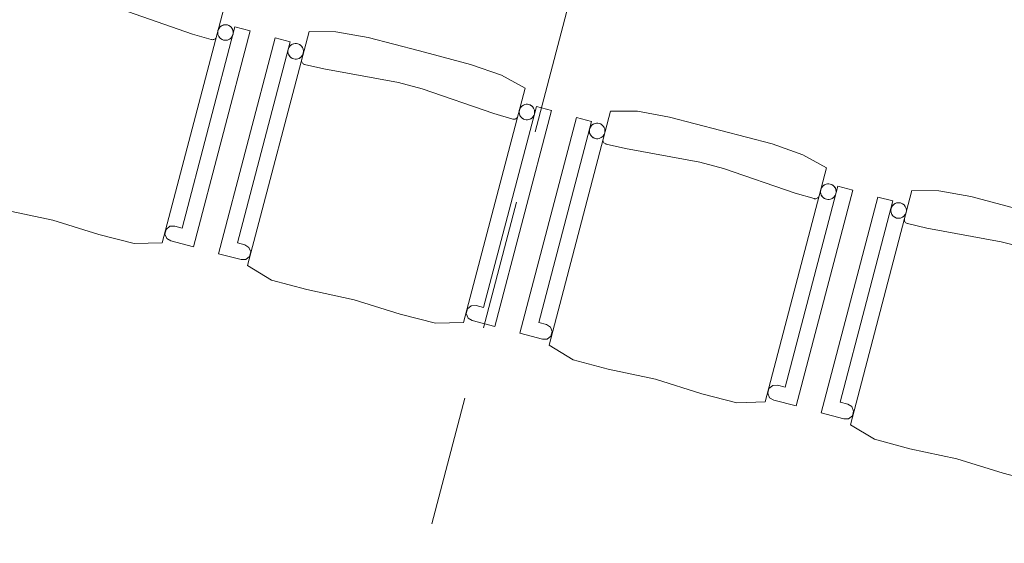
# Model space of a CAD drawing. Header units: millimetres. Extents: x -176817 to 18864955, y -12996033 to 201123.
# Tile 201 of 256: x 169781 to 171676, y -5132 to -4125. Entities that reach past the tile are written whole.
import ezdxf
from ezdxf.enums import TextEntityAlignment as Align

# ---------------------------------------------------------------- set-up
doc = ezdxf.new("R2010")
doc.units = ezdxf.units.MM
doc.header["$MEASUREMENT"] = 0
doc.linetypes.add('Przerywana długa', pattern=[390, 250, -140])
doc.layers.add('320-W Umeblowanie', color=7, linetype='Continuous')
doc.layers.add('410-K Osie', color=7, linetype='Continuous')
doc.styles.add('STYL_AUTOMATYCZNY_8', font='ARIALN.TTF')

# ---------------------------------------------------------------- blocks, each defined once
blk = doc.blocks.new('Krzesło 06 27[333]_2', base_point=(169576.7, -4445.8))
at = {"layer": '320-W Umeblowanie', "color": 254, "linetype": 'Continuous', "lineweight": 0, "true_color": 0xcccccc}
for p, q in [((169757.3, -3994.6), (169639, -4445.1)), ((169809.1, -3995.2), (169757.3, -3994.6)), ((169871, -4006.2), (169809.1, -3995.2)), ((169692, -4007), (169582.9, -4422.2)), ((169619.4, -4401.4), (169721, -4014.6)), ((169721, -4014.6), (169692, -4007)), ((169969.7, -4032.1), (169871, -4006.2)), ((170068.4, -4058), (169969.7, -4032.1)), ((169742.9, -4050.4), (169743, -4049)), ((169743, -4051.8), (169742.9, -4050.4)), ((169743.4, -4053.2), (169743, -4051.8)), ((169744, -4054.4), (169743.4, -4053.2)), ((169744.8, -4055.6), (169744, -4054.4)), ((169745.8, -4056.6), (169744.8, -4055.6)), ((169746.9, -4057.4), (169745.8, -4056.6)), ((169748.2, -4057.9), (169746.9, -4057.4)), ((169748.9, -4058.1), (169748.2, -4057.9)), ((169785.9, -4066.8), (169748.9, -4058.1)), ((169929.4, -4093.1), (169785.9, -4066.8)), ((170127.7, -4078.8), (170068.4, -4058)), ((169974.9, -4105.1), (169929.4, -4093.1)), ((170173.2, -4103.8), (170127.7, -4078.8)), ((170112.8, -4152.7), (169974.9, -4105.1)), ((170054.9, -4554.3), (170173.2, -4103.8)), ((170194.9, -4139.1), (170093.4, -4525.8)), ((170114.9, -4561.9), (170223.9, -4146.7)), ((170223.9, -4146.7), (170194.9, -4139.1)), ((170149.3, -4163.3), (170112.8, -4152.7)), ((170150, -4163.5), (170149.3, -4163.3)), ((170151.4, -4163.6), (170150, -4163.5)), ((170152.8, -4163.4), (170151.4, -4163.6)), ((170154.1, -4163.1), (170152.8, -4163.4)), ((170155.4, -4162.5), (170154.1, -4163.1)), ((170156.5, -4161.7), (170155.4, -4162.5)), ((170157.5, -4160.7), (170156.5, -4161.7)), ((169633.9, -4405.2), (169619.4, -4401.4)), ((169641.7, -4410.2), (169633.9, -4405.2)), ((169645.1, -4418.8), (169641.7, -4410.2)), ((169582.9, -4422.2), (169626.5, -4433.7)), ((169626.5, -4433.7), (169635.6, -4433.6)), ((169635.6, -4433.6), (169642.8, -4427.8)), ((169642.8, -4427.8), (169645.1, -4418.8)), ((169639, -4445.1), (169685.3, -4473.1)), ((169685.3, -4473.1), (169753, -4491.2)), ((169753, -4491.2), (169844, -4510.7)), ((169844, -4510.7), (169932.9, -4538.4)), ((170062.4, -4528.4), (170060.1, -4537.4)), ((170069.6, -4522.5), (170062.4, -4528.4)), ((170078.9, -4522), (170069.6, -4522.5)), ((170093.4, -4525.8), (170078.9, -4522)), ((169932.9, -4538.4), (170000.8, -4555.9)), ((170060.1, -4537.4), (170063.4, -4546)), ((170063.4, -4546), (170071.4, -4550.5)), ((170000.8, -4555.9), (170054.9, -4554.3)), ((170071.4, -4550.5), (170114.9, -4561.9))]:
    blk.add_line(p, q, dxfattribs=at)
at = {"layer": '320-W Umeblowanie', "color": 254, "linetype": 'Continuous', "lineweight": 0, "true_color": 0xcccccc, "flags": 128}
for points in [[(169639, -4445.1), (169685.3, -4473.1), (169753, -4491.2), (169844, -4510.7), (169932.9, -4538.4), (170000.8, -4555.9), (170054.9, -4554.3), (170173.2, -4103.8), (170127.7, -4078.8), (170068.4, -4058), (169969.7, -4032.1), (169871, -4006.2), (169809.1, -3995.2), (169757.3, -3994.6)], [(169582.9, -4422.2), (169626.5, -4433.7), (169635.6, -4433.6), (169642.8, -4427.8), (169645.1, -4418.8), (169641.7, -4410.2), (169633.9, -4405.2), (169619.4, -4401.4), (169721, -4014.6), (169692, -4007)], [(169735.5, -4018.4), (169732.9, -4018), (169730.3, -4018), (169727.7, -4018.5), (169725.3, -4019.4), (169723, -4020.7), (169721, -4022.4), (169719.4, -4024.4), (169718.1, -4026.7), (169717.2, -4029.1), (169716.8, -4031.7), (169716.8, -4034.3), (169717.2, -4036.9), (169718.1, -4039.3), (169719.5, -4041.6), (169721.1, -4043.6), (169723.2, -4045.3), (169725.4, -4046.6), (169727.9, -4047.4), (169730.5, -4047.9), (169733.1, -4047.9), (169735.7, -4047.4), (169738.1, -4046.5), (169740.4, -4045.2), (169742.4, -4043.5), (169744, -4041.5), (169745.3, -4039.2), (169746.2, -4036.8), (169746.6, -4034.2), (169746.6, -4031.6), (169746.2, -4029), (169745.3, -4026.5), (169743.9, -4024.3), (169742.3, -4022.3), (169740.2, -4020.6), (169738, -4019.3)], [(170093.4, -4525.8), (170078.9, -4522), (170069.6, -4522.5), (170062.4, -4528.4), (170060.1, -4537.4), (170063.4, -4546), (170071.4, -4550.5), (170114.9, -4561.9), (170223.9, -4146.7), (170194.9, -4139.1)], [(170180.4, -4135.3), (170177.8, -4134.8), (170175.2, -4134.9), (170172.7, -4135.3), (170170.2, -4136.2), (170167.9, -4137.5), (170166, -4139.2), (170164.3, -4141.2), (170163, -4143.5), (170162.1, -4146), (170161.7, -4148.5), (170161.7, -4151.2), (170162.1, -4153.7), (170163.1, -4156.2), (170164.4, -4158.4), (170166.1, -4160.4), (170168.1, -4162.1), (170170.3, -4163.4), (170172.8, -4164.3), (170175.4, -4164.7), (170178, -4164.7), (170180.6, -4164.2), (170183, -4163.3), (170185.3, -4162), (170187.3, -4160.3), (170188.9, -4158.3), (170190.2, -4156.1), (170191.1, -4153.6), (170191.6, -4151), (170191.6, -4148.4), (170191.1, -4145.8), (170190.2, -4143.4), (170188.9, -4141.1), (170187.2, -4139.1), (170185.2, -4137.5), (170182.9, -4136.2)]]:
    blk.add_lwpolyline(points, close=True, dxfattribs=at)
at = {"layer": '320-W Umeblowanie', "color": 254, "linetype": 'Continuous', "lineweight": 0, "true_color": 0xcccccc}
for centre, start_param, end_param in [((169731.7, -4032.9), 4.712389, 7.853982), ((169731.7, -4032.9), 1.570796, 4.712389), ((170176.6, -4149.8), 4.712389, 7.853982), ((170176.6, -4149.8), 1.570796, 4.712389)]:
    blk.add_ellipse(centre, major_axis=(-14.5, 3.8), ratio=0.9996, start_param=start_param, end_param=end_param, dxfattribs=at)
blk = doc.blocks.new('Krzesło 06 27[334]_2', base_point=(170156.9, -4598.9))
at = {"layer": '320-W Umeblowanie', "color": 254, "linetype": 'Continuous', "lineweight": 0, "true_color": 0xcccccc}
for p, q in [((170337.4, -4147.7), (170219.1, -4598.2)), ((170389.3, -4148.3), (170337.4, -4147.7)), ((170451.2, -4159.3), (170389.3, -4148.3)), ((170272.1, -4160.1), (170163.1, -4575.3)), ((170199.6, -4554.4), (170301.1, -4167.7)), ((170301.1, -4167.7), (170272.1, -4160.1)), ((170549.9, -4185.2), (170451.2, -4159.3)), ((170648.5, -4211.1), (170549.9, -4185.2)), ((170323, -4203.5), (170323.1, -4202.1)), ((170323.1, -4204.9), (170323, -4203.5)), ((170323.5, -4206.3), (170323.1, -4204.9)), ((170324.1, -4207.5), (170323.5, -4206.3)), ((170324.9, -4208.7), (170324.1, -4207.5)), ((170325.9, -4209.6), (170324.9, -4208.7)), ((170327.1, -4210.4), (170325.9, -4209.6)), ((170328.3, -4211), (170327.1, -4210.4)), ((170329, -4211.2), (170328.3, -4211)), ((170366, -4219.9), (170329, -4211.2)), ((170509.5, -4246.2), (170366, -4219.9)), ((170707.9, -4231.9), (170648.5, -4211.1)), ((170753.3, -4256.9), (170707.9, -4231.9)), ((170555, -4258.2), (170509.5, -4246.2)), ((170692.9, -4305.7), (170555, -4258.2)), ((170635, -4707.4), (170753.3, -4256.9)), ((170775.1, -4292.2), (170673.5, -4678.9)), ((170695, -4715), (170804.1, -4299.8)), ((170804.1, -4299.8), (170775.1, -4292.2)), ((170729.4, -4316.4), (170692.9, -4305.7)), ((170730.1, -4316.5), (170729.4, -4316.4)), ((170731.5, -4316.7), (170730.1, -4316.5)), ((170732.9, -4316.5), (170731.5, -4316.7)), ((170734.2, -4316.2), (170732.9, -4316.5)), ((170735.5, -4315.6), (170734.2, -4316.2)), ((170736.7, -4314.8), (170735.5, -4315.6)), ((170737.6, -4313.8), (170736.7, -4314.8)), ((170214.1, -4558.3), (170199.6, -4554.4)), ((170221.9, -4563.3), (170214.1, -4558.3)), ((170225.3, -4571.9), (170221.9, -4563.3)), ((170163.1, -4575.3), (170206.6, -4586.7)), ((170215.7, -4586.7), (170222.9, -4580.9)), ((170222.9, -4580.9), (170225.3, -4571.9)), ((170206.6, -4586.7), (170215.7, -4586.7)), ((170219.1, -4598.2), (170265.4, -4626.2)), ((170265.4, -4626.2), (170333.2, -4644.3)), ((170333.2, -4644.3), (170424.2, -4663.8)), ((170424.2, -4663.8), (170513, -4691.5)), ((170649.7, -4675.6), (170642.6, -4681.5)), ((170659, -4675.1), (170649.7, -4675.6)), ((170673.5, -4678.9), (170659, -4675.1)), ((170513, -4691.5), (170580.9, -4709)), ((170642.6, -4681.5), (170640.2, -4690.5)), ((170640.2, -4690.5), (170643.6, -4699.1)), ((170643.6, -4699.1), (170651.5, -4703.6)), ((170580.9, -4709), (170635, -4707.4)), ((170651.5, -4703.6), (170695, -4715))]:
    blk.add_line(p, q, dxfattribs=at)
at = {"layer": '320-W Umeblowanie', "color": 254, "linetype": 'Continuous', "lineweight": 0, "true_color": 0xcccccc, "flags": 128}
for points in [[(170219.1, -4598.2), (170265.4, -4626.2), (170333.2, -4644.3), (170424.2, -4663.8), (170513, -4691.5), (170580.9, -4709), (170635, -4707.4), (170753.3, -4256.9), (170707.9, -4231.9), (170648.5, -4211.1), (170549.9, -4185.2), (170451.2, -4159.3), (170389.3, -4148.3), (170337.4, -4147.7)], [(170163.1, -4575.3), (170206.6, -4586.7), (170215.7, -4586.7), (170222.9, -4580.9), (170225.3, -4571.9), (170221.9, -4563.3), (170214.1, -4558.3), (170199.6, -4554.4), (170301.1, -4167.7), (170272.1, -4160.1)], [(170315.7, -4171.5), (170313.1, -4171.1), (170310.5, -4171.1), (170307.9, -4171.6), (170305.4, -4172.5), (170303.2, -4173.8), (170301.2, -4175.5), (170299.5, -4177.5), (170298.2, -4179.8), (170297.3, -4182.2), (170296.9, -4184.8), (170296.9, -4187.4), (170297.4, -4190), (170298.3, -4192.4), (170299.6, -4194.7), (170301.3, -4196.7), (170303.3, -4198.4), (170305.6, -4199.6), (170308, -4200.5), (170310.6, -4201), (170313.2, -4201), (170315.8, -4200.5), (170318.3, -4199.6), (170320.5, -4198.3), (170322.5, -4196.6), (170324.2, -4194.6), (170325.5, -4192.3), (170326.4, -4189.8), (170326.8, -4187.3), (170326.8, -4184.6), (170326.3, -4182.1), (170325.4, -4179.6), (170324.1, -4177.4), (170322.4, -4175.4), (170320.4, -4173.7), (170318.1, -4172.4)], [(170673.5, -4678.9), (170659, -4675.1), (170649.7, -4675.6), (170642.6, -4681.5), (170640.2, -4690.5), (170643.6, -4699.1), (170651.5, -4703.6), (170695, -4715), (170804.1, -4299.8), (170775.1, -4292.2)], [(170760.6, -4288.4), (170758, -4287.9), (170755.4, -4287.9), (170752.8, -4288.4), (170750.3, -4289.3), (170748.1, -4290.6), (170746.1, -4292.3), (170744.4, -4294.3), (170743.1, -4296.6), (170742.2, -4299.1), (170741.8, -4301.6), (170741.8, -4304.2), (170742.3, -4306.8), (170743.2, -4309.3), (170744.5, -4311.5), (170746.2, -4313.5), (170748.2, -4315.2), (170750.5, -4316.5), (170752.9, -4317.4), (170755.5, -4317.8), (170758.1, -4317.8), (170760.7, -4317.3), (170763.2, -4316.4), (170765.4, -4315.1), (170767.4, -4313.4), (170769.1, -4311.4), (170770.4, -4309.1), (170771.3, -4306.7), (170771.7, -4304.1), (170771.7, -4301.5), (170771.2, -4298.9), (170770.3, -4296.5), (170769, -4294.2), (170767.3, -4292.2), (170765.3, -4290.5), (170763, -4289.2)]]:
    blk.add_lwpolyline(points, close=True, dxfattribs=at)
at = {"layer": '320-W Umeblowanie', "color": 254, "linetype": 'Continuous', "lineweight": 0, "true_color": 0xcccccc}
for centre, start_param, end_param in [((170311.8, -4186), 4.712389, 7.853982), ((170311.8, -4186), 1.570796, 4.712389), ((170756.8, -4302.9), 4.712389, 7.853982), ((170756.8, -4302.9), 1.570796, 4.712389)]:
    blk.add_ellipse(centre, major_axis=(-14.5, 3.8), ratio=0.9996, start_param=start_param, end_param=end_param, dxfattribs=at)
blk = doc.blocks.new('Krzesło 06 27[335]_2', base_point=(170737, -4752))
at = {"layer": '320-W Umeblowanie', "color": 254, "linetype": 'Continuous', "lineweight": 0, "true_color": 0xcccccc}
for p, q in [((170917.6, -4300.8), (170799.3, -4751.3)), ((170969.4, -4301.3), (170917.6, -4300.8)), ((171031.3, -4312.4), (170969.4, -4301.3)), ((170852.3, -4313.2), (170743.2, -4728.4)), ((170881.3, -4320.8), (170852.3, -4313.2)), ((171130, -4338.3), (171031.3, -4312.4)), ((170779.7, -4707.5), (170881.3, -4320.8)), ((171228.7, -4364.2), (171130, -4338.3)), ((170903.2, -4356.6), (170903.3, -4355.2)), ((170903.3, -4358), (170903.2, -4356.6)), ((170903.7, -4359.3), (170903.3, -4358)), ((170904.3, -4360.6), (170903.7, -4359.3)), ((170905.1, -4361.7), (170904.3, -4360.6)), ((170906.1, -4362.7), (170905.1, -4361.7)), ((170907.2, -4363.5), (170906.1, -4362.7)), ((170908.5, -4364.1), (170907.2, -4363.5)), ((170909.2, -4364.3), (170908.5, -4364.1)), ((170946.2, -4373), (170909.2, -4364.3)), ((171089.7, -4399.3), (170946.2, -4373)), ((171288, -4385), (171228.7, -4364.2)), ((171333.5, -4410), (171288, -4385)), ((171135.1, -4411.2), (171089.7, -4399.3)), ((171273.1, -4458.8), (171135.1, -4411.2)), ((171215.1, -4860.5), (171333.5, -4410)), ((171355.2, -4445.3), (171253.6, -4832)), ((171275.2, -4868.1), (171384.2, -4452.9)), ((171384.2, -4452.9), (171355.2, -4445.3)), ((171309.6, -4469.4), (171273.1, -4458.8)), ((171310.3, -4469.6), (171309.6, -4469.4)), ((171311.6, -4469.7), (171310.3, -4469.6)), ((171313, -4469.6), (171311.6, -4469.7)), ((171314.4, -4469.2), (171313, -4469.6)), ((171315.7, -4468.6), (171314.4, -4469.2)), ((171316.8, -4467.8), (171315.7, -4468.6)), ((171317.8, -4466.8), (171316.8, -4467.8)), ((170794.2, -4711.3), (170779.7, -4707.5)), ((170802, -4716.3), (170794.2, -4711.3)), ((170805.4, -4725), (170802, -4716.3)), ((170743.2, -4728.4), (170786.8, -4739.8)), ((170795.9, -4739.8), (170803, -4733.9)), ((170803, -4733.9), (170805.4, -4725)), ((170786.8, -4739.8), (170795.9, -4739.8)), ((170799.3, -4751.3), (170845.6, -4779.3)), ((170845.6, -4779.3), (170913.3, -4797.3)), ((170913.3, -4797.3), (171004.3, -4816.9)), ((171004.3, -4816.9), (171093.2, -4844.6)), ((171229.9, -4828.7), (171222.7, -4834.6)), ((171239.1, -4828.2), (171229.9, -4828.7)), ((171253.6, -4832), (171239.1, -4828.2)), ((171093.2, -4844.6), (171161, -4862.1)), ((171222.7, -4834.6), (171220.4, -4843.5)), ((171220.4, -4843.5), (171223.7, -4852.2)), ((171161, -4862.1), (171215.1, -4860.5)), ((171223.7, -4852.2), (171231.7, -4856.7)), ((171231.7, -4856.7), (171275.2, -4868.1))]:
    blk.add_line(p, q, dxfattribs=at)
at = {"layer": '320-W Umeblowanie', "color": 254, "linetype": 'Continuous', "lineweight": 0, "true_color": 0xcccccc, "flags": 128}
for points in [[(170799.3, -4751.3), (170845.6, -4779.3), (170913.3, -4797.3), (171004.3, -4816.9), (171093.2, -4844.6), (171161, -4862.1), (171215.1, -4860.5), (171333.5, -4410), (171288, -4385), (171228.7, -4364.2), (171130, -4338.3), (171031.3, -4312.4), (170969.4, -4301.3), (170917.6, -4300.8)], [(170743.2, -4728.4), (170786.8, -4739.8), (170795.9, -4739.8), (170803, -4733.9), (170805.4, -4725), (170802, -4716.3), (170794.2, -4711.3), (170779.7, -4707.5), (170881.3, -4320.8), (170852.3, -4313.2)], [(170895.8, -4324.6), (170893.2, -4324.2), (170890.6, -4324.2), (170888, -4324.6), (170885.6, -4325.6), (170883.3, -4326.9), (170881.3, -4328.6), (170879.7, -4330.6), (170878.4, -4332.8), (170877.5, -4335.3), (170877, -4337.9), (170877, -4340.5), (170877.5, -4343.1), (170878.4, -4345.5), (170879.7, -4347.8), (170881.4, -4349.8), (170883.4, -4351.4), (170885.7, -4352.7), (170888.2, -4353.6), (170890.8, -4354.1), (170893.4, -4354), (170895.9, -4353.6), (170898.4, -4352.7), (170900.7, -4351.4), (170902.6, -4349.7), (170904.3, -4347.7), (170905.6, -4345.4), (170906.5, -4342.9), (170906.9, -4340.3), (170906.9, -4337.7), (170906.5, -4335.2), (170905.5, -4332.7), (170904.2, -4330.5), (170902.5, -4328.5), (170900.5, -4326.8), (170898.3, -4325.5)], [(171253.6, -4832), (171239.1, -4828.2), (171229.9, -4828.7), (171222.7, -4834.6), (171220.4, -4843.5), (171223.7, -4852.2), (171231.7, -4856.7), (171275.2, -4868.1), (171384.2, -4452.9), (171355.2, -4445.3)], [(171340.7, -4441.4), (171338.1, -4441), (171335.5, -4441), (171332.9, -4441.5), (171330.5, -4442.4), (171328.2, -4443.7), (171326.2, -4445.4), (171324.6, -4447.4), (171323.3, -4449.7), (171322.4, -4452.1), (171322, -4454.7), (171322, -4457.3), (171322.4, -4459.9), (171323.3, -4462.4), (171324.7, -4464.6), (171326.3, -4466.6), (171328.4, -4468.3), (171330.6, -4469.6), (171333.1, -4470.5), (171335.7, -4470.9), (171338.3, -4470.9), (171340.9, -4470.4), (171343.3, -4469.5), (171345.6, -4468.2), (171347.6, -4466.5), (171349.2, -4464.5), (171350.5, -4462.2), (171351.4, -4459.8), (171351.8, -4457.2), (171351.8, -4454.6), (171351.4, -4452), (171350.5, -4449.5), (171349.1, -4447.3), (171347.5, -4445.3), (171345.4, -4443.6), (171343.2, -4442.3)]]:
    blk.add_lwpolyline(points, close=True, dxfattribs=at)
at = {"layer": '320-W Umeblowanie', "color": 254, "linetype": 'Continuous', "lineweight": 0, "true_color": 0xcccccc}
for centre, start_param, end_param in [((170892, -4339.1), 4.712389, 7.853982), ((170892, -4339.1), 1.570796, 4.712389), ((171336.9, -4456), 4.712389, 7.853982), ((171336.9, -4456), 1.570796, 4.712389)]:
    blk.add_ellipse(centre, major_axis=(-14.5, 3.8), ratio=0.9996, start_param=start_param, end_param=end_param, dxfattribs=at)
blk = doc.blocks.new('Krzesło 06 27[336]_2', base_point=(171317.2, -4905.1))
at = {"layer": '320-W Umeblowanie', "color": 254, "linetype": 'Continuous', "lineweight": 0, "true_color": 0xcccccc}
for p, q in [((171432.4, -4466.3), (171323.4, -4881.5)), ((171497.7, -4453.8), (171379.4, -4904.4)), ((171461.4, -4473.9), (171432.4, -4466.3)), ((171549.6, -4454.4), (171497.7, -4453.8)), ((171611.5, -4465.5), (171549.6, -4454.4)), ((171710.1, -4491.4), (171611.5, -4465.5)), ((171359.9, -4860.6), (171461.4, -4473.9)), ((171483.3, -4509.7), (171483.4, -4508.3)), ((171483.4, -4511.1), (171483.3, -4509.7)), ((171808.8, -4517.3), (171710.1, -4491.4)), ((171483.8, -4512.4), (171483.4, -4511.1)), ((171484.4, -4513.7), (171483.8, -4512.4)), ((171485.2, -4514.8), (171484.4, -4513.7)), ((171486.2, -4515.8), (171485.2, -4514.8)), ((171487.3, -4516.6), (171486.2, -4515.8)), ((171488.6, -4517.2), (171487.3, -4516.6)), ((171489.3, -4517.4), (171488.6, -4517.2)), ((171526.3, -4526.1), (171489.3, -4517.4)), ((171669.8, -4552.4), (171526.3, -4526.1)), ((171868.2, -4538.1), (171808.8, -4517.3)), ((171913.6, -4563.1), (171868.2, -4538.1)), ((171715.3, -4564.3), (171669.8, -4552.4)), ((171853.2, -4611.9), (171715.3, -4564.3)), ((171795.3, -5013.6), (171913.6, -4563.1)), ((171935.3, -4598.4), (171833.8, -4985.1)), ((171964.4, -4606), (171935.3, -4598.4)), ((171889.7, -4622.5), (171853.2, -4611.9)), ((171855.3, -5021.2), (171964.4, -4606)), ((171890.4, -4622.7), (171889.7, -4622.5)), ((171891.8, -4622.8), (171890.4, -4622.7)), ((171893.2, -4622.7), (171891.8, -4622.8)), ((171894.5, -4622.3), (171893.2, -4622.7)), ((171895.8, -4621.7), (171894.5, -4622.3)), ((171896.9, -4620.9), (171895.8, -4621.7)), ((171897.9, -4619.9), (171896.9, -4620.9)), ((171374.4, -4864.4), (171359.9, -4860.6)), ((171382.2, -4869.4), (171374.4, -4864.4)), ((171385.5, -4878.1), (171382.2, -4869.4)), ((171323.4, -4881.5), (171366.9, -4892.9)), ((171376, -4892.9), (171383.2, -4887)), ((171383.2, -4887), (171385.5, -4878.1)), ((171366.9, -4892.9), (171376, -4892.9)), ((171379.4, -4904.4), (171425.7, -4932.3)), ((171425.7, -4932.3), (171493.5, -4950.4)), ((171493.5, -4950.4), (171584.5, -4970)), ((171584.5, -4970), (171673.3, -4997.7)), ((171810, -4981.8), (171802.9, -4987.7)), ((171819.3, -4981.3), (171810, -4981.8)), ((171833.8, -4985.1), (171819.3, -4981.3)), ((171673.3, -4997.7), (171741.2, -5015.2)), ((171802.9, -4987.7), (171800.5, -4996.6)), ((171800.5, -4996.6), (171803.9, -5005.3)), ((171741.2, -5015.2), (171795.3, -5013.6)), ((171803.9, -5005.3), (171811.8, -5009.8)), ((171811.8, -5009.8), (171855.3, -5021.2))]:
    blk.add_line(p, q, dxfattribs=at)
at = {"layer": '320-W Umeblowanie', "color": 254, "linetype": 'Continuous', "lineweight": 0, "true_color": 0xcccccc, "flags": 128}
for points in [[(171323.4, -4881.5), (171366.9, -4892.9), (171376, -4892.9), (171383.2, -4887), (171385.5, -4878.1), (171382.2, -4869.4), (171374.4, -4864.4), (171359.9, -4860.6), (171461.4, -4473.9), (171432.4, -4466.3)], [(171379.4, -4904.4), (171425.7, -4932.3), (171493.5, -4950.4), (171584.5, -4970), (171673.3, -4997.7), (171741.2, -5015.2), (171795.3, -5013.6), (171913.6, -4563.1), (171868.2, -4538.1), (171808.8, -4517.3), (171710.1, -4491.4), (171611.5, -4465.5), (171549.6, -4454.4), (171497.7, -4453.8)], [(171475.9, -4477.7), (171473.4, -4477.3), (171470.7, -4477.3), (171468.2, -4477.7), (171465.7, -4478.6), (171463.5, -4480), (171461.5, -4481.6), (171459.8, -4483.7), (171458.5, -4485.9), (171457.6, -4488.4), (171457.2, -4491), (171457.2, -4493.6), (171457.7, -4496.1), (171458.6, -4498.6), (171459.9, -4500.9), (171461.6, -4502.8), (171463.6, -4504.5), (171465.9, -4505.8), (171468.3, -4506.7), (171470.9, -4507.1), (171473.5, -4507.1), (171476.1, -4506.7), (171478.5, -4505.8), (171480.8, -4504.4), (171482.8, -4502.7), (171484.5, -4500.7), (171485.8, -4498.5), (171486.6, -4496), (171487.1, -4493.4), (171487.1, -4490.8), (171486.6, -4488.2), (171485.7, -4485.8), (171484.4, -4483.5), (171482.7, -4481.5), (171480.7, -4479.9), (171478.4, -4478.6)], [(171833.8, -4985.1), (171819.3, -4981.3), (171810, -4981.8), (171802.9, -4987.7), (171800.5, -4996.6), (171803.9, -5005.3), (171811.8, -5009.8), (171855.3, -5021.2), (171964.4, -4606), (171935.3, -4598.4)], [(171920.8, -4594.5), (171918.3, -4594.1), (171915.7, -4594.1), (171913.1, -4594.6), (171910.6, -4595.5), (171908.4, -4596.8), (171906.4, -4598.5), (171904.7, -4600.5), (171903.4, -4602.8), (171902.5, -4605.2), (171902.1, -4607.8), (171902.1, -4610.4), (171902.6, -4613), (171903.5, -4615.4), (171904.8, -4617.7), (171906.5, -4619.7), (171908.5, -4621.4), (171910.8, -4622.7), (171913.2, -4623.5), (171915.8, -4624), (171918.4, -4624), (171921, -4623.5), (171923.4, -4622.6), (171925.7, -4621.3), (171927.7, -4619.6), (171929.4, -4617.6), (171930.7, -4615.3), (171931.5, -4612.8), (171932, -4610.3), (171932, -4607.7), (171931.5, -4605.1), (171930.6, -4602.6), (171929.3, -4600.4), (171927.6, -4598.4), (171925.6, -4596.7), (171923.3, -4595.4)]]:
    blk.add_lwpolyline(points, close=True, dxfattribs=at)
at = {"layer": '320-W Umeblowanie', "color": 254, "linetype": 'Continuous', "lineweight": 0, "true_color": 0xcccccc}
for centre, start_param, end_param in [((171472.1, -4492.2), 4.712389, 7.853982), ((171472.1, -4492.2), 1.570796, 4.712389), ((171917, -4609), 4.712389, 7.853982), ((171917, -4609), 1.570796, 4.712389)]:
    blk.add_ellipse(centre, major_axis=(-14.5, 3.8), ratio=0.9996, start_param=start_param, end_param=end_param, dxfattribs=at)
blk = doc.blocks.new('Standardowy znacznik osi[646]_2', base_point=(189711.8, 67432.3))
at = {"layer": '410-K Osie', "color": 5, "linetype": 'Przerywana długa', "lineweight": 0}
blk.add_line((188946.4, 64531.6), (167940.7, -15073.1), dxfattribs=at)
at = {"layer": '410-K Osie', "color": 7, "lineweight": 0, "style": 'STYL_AUTOMATYCZNY_8'}
for tag, p in [('AC_MarkerText_1_0', (189764.8, 67601.9)), ('AC_MarkerText_1_1', (167164.4, -18046))]:
    blk.add_attdef(tag, text='', height=100, rotation=345.218, dxfattribs=at).set_placement(p, align=Align.TOP_CENTER)

msp = doc.modelspace()

# ---------------------------------------------------------------- block references
at = {"layer": '320-W Umeblowanie', "color": 254, "linetype": 'Continuous', "lineweight": 0, "true_color": 0xcccccc}
for name, p in [('Krzesło 06 27[333]_2', (169576.74, -4445.85)), ('Krzesło 06 27[334]_2', (170156.88, -4598.93)), ('Krzesło 06 27[335]_2', (170737.02, -4752.02)), ('Krzesło 06 27[336]_2', (171317.17, -4905.1))]:
    msp.add_blockref(name, p, dxfattribs=at)
at = {"layer": '410-K Osie', "color": 5, "linetype": 'Continuous', "lineweight": 0}
msp.add_blockref('Standardowy znacznik osi[646]_2', (189711.85, 67432.33), dxfattribs=at)

doc.saveas('drawing.dxf')
